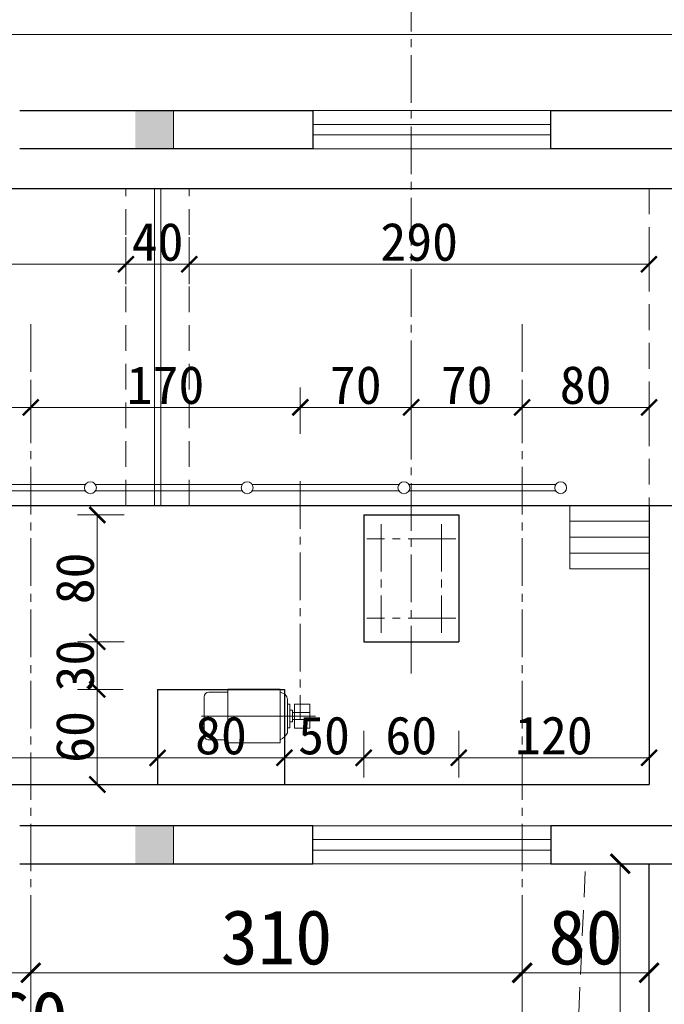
# Model space of a CAD drawing. Extents: x -13074 to 1448651, y 3648755 to 8081248.
# Tile 25 of 173: x 557619 to 557660, y 3858653 to 3858716. Entities that reach past the tile are written whole.
import ezdxf
from ezdxf.lldxf.tags import DXFTag

# ---------------------------------------------------------------- set-up
doc = ezdxf.new("R2010")
doc.units = 0
doc.header["$PDMODE"] = 32
doc.header["$PDSIZE"] = 0.2
for name, pattern in [('ACAD_ISO04W100', [30, 24, -3, 0, -3]), ('CENTER2', [1.125, 0.75, -0.125, 0.125, -0.125]), ('HIDDEN2', [0.1875, 0.125, -0.0625])]:
    doc.linetypes.add(name, pattern=pattern)
doc.layers.get('0').update_dxf_attribs({"linetype": 'CONTINUOUS'})
doc.layers.get('Defpoints').update_dxf_attribs({"linetype": 'CONTINUOUS'})
for name, color, linetype, lineweight in [('0.09标注线', 3, 'CONTINUOUS', 9), ('0.15虚线', 1, 'HIDDEN2', 15), ('0.30粗线', 7, 'CONTINUOUS', 30), ('0.30粗蓝', 4, 'CONTINUOUS', 30), ('新建路', 7, 'CONTINUOUS', 40), ('标注', 6, 'CONTINUOUS', 9), ('标注线', 7, 'CONTINUOUS', 18), ('粗实线', 1, 'CONTINUOUS', 40), ('粗线', 7, 'CONTINUOUS', 35), ('细实线', 3, 'CONTINUOUS', 20), ('细线', 7, 'CONTINUOUS', 15)]:
    doc.layers.add(name, color=color, linetype=linetype, lineweight=lineweight)
for name, color, linetype in [('LVTRY', 6, 'CONTINUOUS'), ('PUB_DIM', 3, 'CONTINUOUS'), ('WINDOW', 4, 'CONTINUOUS')]:
    doc.layers.add(name, color=color, linetype=linetype)
doc.styles.add('-仿宋_GB2312', font='FangSong_GB2312.ttf')
doc.styles.add('TSSD_Dimension', font='tssdeng.shx', dxfattribs={"width": 0.7, "bigfont": '1hztxt.shx'})
tags = doc.linetypes.add('CENTER', pattern=[2, 1.25, -0.25, 0.25, -0.25]).pattern_tags.tags
tags[10:11] = [DXFTag(74, 4), DXFTag(75, 0), DXFTag(340, '0'), DXFTag(46, 1.0), DXFTag(50, 0.0), DXFTag(44, 0.0), DXFTag(45, 0.0)]
tags[8:9] = [DXFTag(74, 4), DXFTag(75, 0), DXFTag(340, '0'), DXFTag(46, 1.0), DXFTag(50, 0.0), DXFTag(44, 0.0), DXFTag(45, 0.0)]
tags[6:7] = [DXFTag(74, 4), DXFTag(75, 0), DXFTag(340, '0'), DXFTag(46, 1.0), DXFTag(50, 0.0), DXFTag(44, 0.0), DXFTag(45, 0.0)]
tags[4:5] = [DXFTag(74, 4), DXFTag(75, 0), DXFTag(340, '0'), DXFTag(46, 1.0), DXFTag(50, 0.0), DXFTag(44, 0.0), DXFTag(45, 0.0)]
doc.dimstyles.new('TSSD_100_100', dxfattribs={"dimtxt": 300, "dimasz": 100, "dimexe": 100, "dimexo": 250, "dimgap": 100, "dimtad": 1, "dimdec": 0, "dimzin": 0, "dimdsep": 46, "dimtxsty": 'TSSD_Dimension', "dimblk": 'ARCHTICK', "dimcen": 0, "dimdle": 100, "dimclrt": 7, "dimadec": 0, "dimazin": 0, "dimtfac": 1, "dimtdec": 0, "dimtix": 1, "dimtmove": 2, "dimatfit": 3, "dimfxl": 1, "dimtolj": 1, "dimtzin": 0, "dimarcsym": 0})
doc.dimstyles.new('zzzz STANDARD', dxfattribs={"dimtxt": 2.3, "dimasz": 1, "dimexe": 1.25, "dimexo": 1.5, "dimgap": 0.2, "dimtad": 1, "dimdec": 0, "dimlfac": 10, "dimzin": 0, "dimdsep": 46, "dimtxsty": '-仿宋_GB2312', "dimblk": 'ARCHTICK', "dimcen": 0.09, "dimadec": 0, "dimazin": 0, "dimtfac": 1, "dimtdec": 0, "dimtix": 1, "dimtmove": 2, "dimatfit": 3, "dimfxl": 1.7, "dimfxlon": 1, "dimtolj": 1, "dimtzin": 0, "dimlwd": 9, "dimlwe": 9, "dimarcsym": 0})
doc.dimstyles.new('副本 (5) (2) STANDARD', dxfattribs={"dimtxt": 2.3, "dimasz": 1, "dimexe": 1.25, "dimexo": 1.5, "dimgap": 0.2, "dimtad": 1, "dimdec": 1, "dimzin": 0, "dimdsep": 46, "dimtxsty": '-仿宋_GB2312', "dimblk": 'ARCHTICK', "dimcen": 0.09, "dimadec": 0, "dimazin": 0, "dimtfac": 1, "dimtdec": 1, "dimtix": 1, "dimtmove": 2, "dimatfit": 3, "dimfxl": 1.7, "dimfxlon": 1, "dimtolj": 1, "dimtzin": 0, "dimlwd": 9, "dimlwe": 9, "dimarcsym": 0})

# ---------------------------------------------------------------- blocks, each defined once
blk = doc.blocks.new('_ARCHTICK')
at = {"color": 0, "linetype": 'ByBlock', "const_width": 0.15}
blk.add_lwpolyline([(-0.5, -0.5), (0.5, 0.5)], dxfattribs=at)
blk = doc.blocks.new('*D2170')
at = {"layer": '0.09标注线', "color": 0, "linetype": 'Continuous', "lineweight": 9}
for p, q in [((557612.189, 3858657.529), (557612.189, 3858653.916)), ((557620.189, 3858657.529), (557620.189, 3858653.916)), ((557612.189, 3858655.436), (557620.189, 3858655.436))]:
    blk.add_line(p, q, dxfattribs=at)
at = {"layer": 'Defpoints', "color": 0, "linetype": 'Continuous', "lineweight": 13}
for p in [(557612.189, 3858662.314, -0.519), (557620.189, 3858662.314, -0.519), (557620.189, 3858655.436)]:
    blk.add_point(p, dxfattribs=at)
at = {"layer": '0.09标注线', "color": 0, "linetype": 'Continuous', "lineweight": 9, "xscale": 1.21, "yscale": 1.21, "zscale": 1.21, "rotation": 180}
blk.add_blockref('_ARCHTICK', (557612.189, 3858655.436), dxfattribs=at)
at = {"layer": '0.09标注线', "color": 0, "linetype": 'Continuous', "lineweight": 9, "xscale": 1.21, "yscale": 1.21, "zscale": 1.21}
blk.add_blockref('_ARCHTICK', (557620.189, 3858655.436), dxfattribs=at)
at = {"layer": '0.09标注线', "color": 0, "linetype": 'Continuous', "lineweight": 13, "insert": (557616.189, 3858657.661), "char_height": 3.45, "attachment_point": 5, "style": '-仿宋_GB2312'}
blk.add_mtext('\\A1;80', dxfattribs=at)
blk = doc.blocks.new('*D2171')
at = {"layer": '0.09标注线', "color": 0, "linetype": 'Continuous', "lineweight": 9}
for p, q in [((557620.189, 3858657.529), (557620.189, 3858653.916)), ((557651.189, 3858657.529), (557651.189, 3858653.916)), ((557620.189, 3858655.436), (557651.189, 3858655.436))]:
    blk.add_line(p, q, dxfattribs=at)
at = {"layer": 'Defpoints', "color": 0, "linetype": 'Continuous', "lineweight": 13}
for p in [(557620.189, 3858662.314, -0.519), (557651.189, 3858662.314, -0.519), (557651.189, 3858655.436)]:
    blk.add_point(p, dxfattribs=at)
at = {"layer": '0.09标注线', "color": 0, "linetype": 'Continuous', "lineweight": 9, "xscale": 1.21, "yscale": 1.21, "zscale": 1.21, "rotation": 180}
blk.add_blockref('_ARCHTICK', (557620.189, 3858655.436), dxfattribs=at)
at = {"layer": '0.09标注线', "color": 0, "linetype": 'Continuous', "lineweight": 9, "xscale": 1.21, "yscale": 1.21, "zscale": 1.21}
blk.add_blockref('_ARCHTICK', (557651.189, 3858655.436), dxfattribs=at)
at = {"layer": '0.09标注线', "color": 0, "linetype": 'Continuous', "lineweight": 13, "insert": (557635.689, 3858657.661), "char_height": 3.45, "attachment_point": 5, "style": '-仿宋_GB2312'}
blk.add_mtext('\\A1;310', dxfattribs=at)
blk = doc.blocks.new('*D2172')
at = {"layer": '0.09标注线', "color": 0, "linetype": 'Continuous', "lineweight": 9}
for p, q in [((557651.189, 3858657.529), (557651.189, 3858653.916)), ((557659.189, 3858657.529), (557659.189, 3858653.916)), ((557651.189, 3858655.436), (557659.189, 3858655.436))]:
    blk.add_line(p, q, dxfattribs=at)
at = {"layer": 'Defpoints', "color": 0, "linetype": 'Continuous', "lineweight": 13}
for p in [(557651.189, 3858662.314, -0.519), (557659.189, 3858662.314, -0.519), (557659.189, 3858655.436)]:
    blk.add_point(p, dxfattribs=at)
at = {"layer": '0.09标注线', "color": 0, "linetype": 'Continuous', "lineweight": 9, "xscale": 1.21, "yscale": 1.21, "zscale": 1.21, "rotation": 180}
blk.add_blockref('_ARCHTICK', (557651.189, 3858655.436), dxfattribs=at)
at = {"layer": '0.09标注线', "color": 0, "linetype": 'Continuous', "lineweight": 9, "xscale": 1.21, "yscale": 1.21, "zscale": 1.21}
blk.add_blockref('_ARCHTICK', (557659.189, 3858655.436), dxfattribs=at)
at = {"layer": '0.09标注线', "color": 0, "linetype": 'Continuous', "lineweight": 13, "insert": (557655.189, 3858657.661), "char_height": 3.45, "attachment_point": 5, "style": '-仿宋_GB2312'}
blk.add_mtext('\\A1;80', dxfattribs=at)
blk = doc.blocks.new('*D2253')
at = {"layer": '0.09标注线', "color": 0, "linetype": 'Continuous', "lineweight": 9}
for p, q in [((557617.189, 3858648.269), (557617.189, 3858651.82)), ((557623.189, 3858648.269), (557623.189, 3858651.82)), ((557617.189, 3858650.3), (557623.189, 3858650.3))]:
    blk.add_line(p, q, dxfattribs=at)
at = {"layer": 'Defpoints', "color": 0, "linetype": 'Continuous', "lineweight": 13}
for p in [(557623.189, 3858650.3), (557617.189, 3858646.314, -1.089), (557623.189, 3858646.314, -1.089)]:
    blk.add_point(p, dxfattribs=at)
at = {"layer": '0.09标注线', "color": 0, "linetype": 'Continuous', "lineweight": 9, "xscale": 1.21, "yscale": 1.21, "zscale": 1.21, "rotation": 180}
blk.add_blockref('_ARCHTICK', (557617.189, 3858650.3), dxfattribs=at)
at = {"layer": '0.09标注线', "color": 0, "linetype": 'Continuous', "lineweight": 9, "xscale": 1.21, "yscale": 1.21, "zscale": 1.21}
blk.add_blockref('_ARCHTICK', (557623.189, 3858650.3), dxfattribs=at)
at = {"layer": '0.09标注线', "color": 0, "linetype": 'Continuous', "lineweight": 13, "insert": (557620.189, 3858652.525), "char_height": 3.45, "attachment_point": 5, "style": '-仿宋_GB2312'}
blk.add_mtext('\\A1;60', dxfattribs=at)
blk = doc.blocks.new('*D2257')
at = {"layer": 'Defpoints', "color": 0, "linetype": 'Continuous', "lineweight": 13}
for p in [(557597.19, 3858704.911, -1.093), (557626.189, 3858704.911), (557626.189, 3858700.125)]:
    blk.add_point(p, dxfattribs=at)
at = {"layer": '新建路', "color": 0, "linetype": 'Continuous', "lineweight": 9}
for p, q in [((557597.19, 3858701.778), (557597.19, 3858698.875)), ((557626.189, 3858701.825), (557626.189, 3858698.875)), ((557597.19, 3858700.125), (557626.189, 3858700.125))]:
    blk.add_line(p, q, dxfattribs=at)
at = {"layer": '新建路', "color": 0, "linetype": 'Continuous', "lineweight": 9, "rotation": 180}
blk.add_blockref('_ARCHTICK', (557597.19, 3858700.125), dxfattribs=at)
at = {"layer": '新建路', "color": 0, "linetype": 'Continuous', "lineweight": 9}
blk.add_blockref('_ARCHTICK', (557626.189, 3858700.125), dxfattribs=at)
at = {"layer": '新建路', "color": 0, "linetype": 'Continuous', "lineweight": 13, "insert": (557611.689, 3858701.525), "char_height": 2.4, "attachment_point": 5, "style": '-仿宋_GB2312'}
blk.add_mtext('\\A1;290', dxfattribs=at)
blk = doc.blocks.new('*D2258')
at = {"layer": 'Defpoints', "color": 0, "linetype": 'Continuous', "lineweight": 13}
for p in [(557630.189, 3858704.911), (557659.189, 3858704.911, -1.089), (557659.189, 3858700.125)]:
    blk.add_point(p, dxfattribs=at)
at = {"layer": '新建路', "color": 0, "linetype": 'Continuous', "lineweight": 9}
for p, q in [((557630.189, 3858701.825), (557630.189, 3858698.875)), ((557659.189, 3858701.778), (557659.189, 3858698.875)), ((557630.189, 3858700.125), (557659.189, 3858700.125))]:
    blk.add_line(p, q, dxfattribs=at)
at = {"layer": '新建路', "color": 0, "linetype": 'Continuous', "lineweight": 9, "rotation": 180}
blk.add_blockref('_ARCHTICK', (557630.189, 3858700.125), dxfattribs=at)
at = {"layer": '新建路', "color": 0, "linetype": 'Continuous', "lineweight": 9}
blk.add_blockref('_ARCHTICK', (557659.189, 3858700.125), dxfattribs=at)
at = {"layer": '新建路', "color": 0, "linetype": 'Continuous', "lineweight": 13, "insert": (557644.689, 3858701.525), "char_height": 2.4, "attachment_point": 5, "style": '-仿宋_GB2312'}
blk.add_mtext('\\A1;290', dxfattribs=at)
blk = doc.blocks.new('*D2259')
at = {"layer": 'Defpoints', "color": 0, "linetype": 'Continuous', "lineweight": 13}
for p in [(557651.189, 3858691.096), (557651.189, 3858688.294, -1.089), (557659.189, 3858688.294, -1.089)]:
    blk.add_point(p, dxfattribs=at)
at = {"layer": '新建路', "color": 0, "linetype": 'Continuous', "lineweight": 9}
for p, q in [((557651.189, 3858690.225), (557651.189, 3858692.346)), ((557659.189, 3858690.225), (557659.189, 3858692.346)), ((557659.189, 3858691.096), (557651.189, 3858691.096))]:
    blk.add_line(p, q, dxfattribs=at)
at = {"layer": '新建路', "color": 0, "linetype": 'Continuous', "lineweight": 9, "rotation": 180}
blk.add_blockref('_ARCHTICK', (557651.189, 3858691.096), dxfattribs=at)
at = {"layer": '新建路', "color": 0, "linetype": 'Continuous', "lineweight": 9}
blk.add_blockref('_ARCHTICK', (557659.189, 3858691.096), dxfattribs=at)
at = {"layer": '新建路', "color": 0, "linetype": 'Continuous', "lineweight": 13, "insert": (557655.189, 3858692.496), "char_height": 2.4, "attachment_point": 5, "style": '-仿宋_GB2312'}
blk.add_mtext('\\A1;80', dxfattribs=at)
blk = doc.blocks.new('*D2260')
at = {"layer": 'Defpoints', "color": 0, "linetype": 'Continuous', "lineweight": 13}
for p in [(557644.189, 3858691.096), (557651.189, 3858688.294, -1.089), (557644.189, 3858685.41, -1.093)]:
    blk.add_point(p, dxfattribs=at)
at = {"layer": '新建路', "color": 0, "linetype": 'Continuous', "lineweight": 9}
for p, q in [((557644.189, 3858689.432), (557644.189, 3858692.346)), ((557651.189, 3858690.225), (557651.189, 3858692.346)), ((557651.189, 3858691.096), (557644.189, 3858691.096))]:
    blk.add_line(p, q, dxfattribs=at)
at = {"layer": '新建路', "color": 0, "linetype": 'Continuous', "lineweight": 9, "rotation": 180}
blk.add_blockref('_ARCHTICK', (557644.189, 3858691.096), dxfattribs=at)
at = {"layer": '新建路', "color": 0, "linetype": 'Continuous', "lineweight": 9}
blk.add_blockref('_ARCHTICK', (557651.189, 3858691.096), dxfattribs=at)
at = {"layer": '新建路', "color": 0, "linetype": 'Continuous', "lineweight": 13, "insert": (557647.689, 3858692.496), "char_height": 2.4, "attachment_point": 5, "style": '-仿宋_GB2312'}
blk.add_mtext('\\A1;70', dxfattribs=at)
blk = doc.blocks.new('*D2261')
at = {"layer": 'Defpoints', "color": 0, "linetype": 'Continuous', "lineweight": 13}
for p in [(557637.189, 3858691.096), (557637.189, 3858684.911, -1.093), (557644.189, 3858685.41, -1.093)]:
    blk.add_point(p, dxfattribs=at)
at = {"layer": '新建路', "color": 0, "linetype": 'Continuous', "lineweight": 9}
for p, q in [((557637.189, 3858689.428), (557637.189, 3858692.346)), ((557644.189, 3858689.432), (557644.189, 3858692.346)), ((557644.189, 3858691.096), (557637.189, 3858691.096))]:
    blk.add_line(p, q, dxfattribs=at)
at = {"layer": '新建路', "color": 0, "linetype": 'Continuous', "lineweight": 9, "rotation": 180}
blk.add_blockref('_ARCHTICK', (557637.189, 3858691.096), dxfattribs=at)
at = {"layer": '新建路', "color": 0, "linetype": 'Continuous', "lineweight": 9}
blk.add_blockref('_ARCHTICK', (557644.189, 3858691.096), dxfattribs=at)
at = {"layer": '新建路', "color": 0, "linetype": 'Continuous', "lineweight": 13, "insert": (557640.689, 3858692.496), "char_height": 2.4, "attachment_point": 5, "style": '-仿宋_GB2312'}
blk.add_mtext('\\A1;70', dxfattribs=at)
blk = doc.blocks.new('*D2262')
at = {"layer": 'Defpoints', "color": 0, "linetype": 'Continuous', "lineweight": 13}
for p in [(557620.189, 3858691.096), (557620.189, 3858684.911, -1.089), (557637.189, 3858684.911, -1.093)]:
    blk.add_point(p, dxfattribs=at)
at = {"layer": '新建路', "color": 0, "linetype": 'Continuous', "lineweight": 9}
for p, q in [((557620.189, 3858689.428), (557620.189, 3858692.346)), ((557637.189, 3858689.428), (557637.189, 3858692.346)), ((557637.189, 3858691.096), (557620.189, 3858691.096))]:
    blk.add_line(p, q, dxfattribs=at)
at = {"layer": '新建路', "color": 0, "linetype": 'Continuous', "lineweight": 9, "rotation": 180}
blk.add_blockref('_ARCHTICK', (557620.189, 3858691.096), dxfattribs=at)
at = {"layer": '新建路', "color": 0, "linetype": 'Continuous', "lineweight": 9}
blk.add_blockref('_ARCHTICK', (557637.189, 3858691.096), dxfattribs=at)
at = {"layer": '新建路', "color": 0, "linetype": 'Continuous', "lineweight": 13, "insert": (557628.689, 3858692.496), "char_height": 2.4, "attachment_point": 5, "style": '-仿宋_GB2312'}
blk.add_mtext('\\A1;170', dxfattribs=at)
blk = doc.blocks.new('*D2263')
at = {"layer": 'Defpoints', "color": 0, "linetype": 'Continuous', "lineweight": 13}
for p in [(557613.189, 3858691.096), (557613.189, 3858684.911, -1.089), (557620.189, 3858684.911, -1.089)]:
    blk.add_point(p, dxfattribs=at)
at = {"layer": '新建路', "color": 0, "linetype": 'Continuous', "lineweight": 9}
for p, q in [((557613.189, 3858689.428), (557613.189, 3858692.346)), ((557620.189, 3858689.428), (557620.189, 3858692.346)), ((557620.189, 3858691.096), (557613.189, 3858691.096))]:
    blk.add_line(p, q, dxfattribs=at)
at = {"layer": '新建路', "color": 0, "linetype": 'Continuous', "lineweight": 9, "rotation": 180}
blk.add_blockref('_ARCHTICK', (557613.189, 3858691.096), dxfattribs=at)
at = {"layer": '新建路', "color": 0, "linetype": 'Continuous', "lineweight": 9}
blk.add_blockref('_ARCHTICK', (557620.189, 3858691.096), dxfattribs=at)
at = {"layer": '新建路', "color": 0, "linetype": 'Continuous', "lineweight": 13, "insert": (557616.689, 3858692.496), "char_height": 2.4, "attachment_point": 5, "style": '-仿宋_GB2312'}
blk.add_mtext('\\A1;70', dxfattribs=at)
blk = doc.blocks.new('*D2267')
at = {"layer": 'Defpoints', "color": 0, "linetype": 'Continuous', "lineweight": 13}
for p in [(557636.189, 3858668.995), (557628.19, 3858667.312, -1.089), (557636.189, 3858667.312, -1.089)]:
    blk.add_point(p, dxfattribs=at)
at = {"layer": '新建路', "color": 0, "linetype": 'Continuous', "lineweight": 9}
for p, q in [((557628.19, 3858669.073), (557628.19, 3858670.245)), ((557636.189, 3858669.073), (557636.189, 3858670.245)), ((557628.19, 3858668.995), (557636.189, 3858668.995))]:
    blk.add_line(p, q, dxfattribs=at)
at = {"layer": '新建路', "color": 0, "linetype": 'Continuous', "lineweight": 9, "rotation": 180}
blk.add_blockref('_ARCHTICK', (557628.19, 3858668.995), dxfattribs=at)
at = {"layer": '新建路', "color": 0, "linetype": 'Continuous', "lineweight": 9}
blk.add_blockref('_ARCHTICK', (557636.189, 3858668.995), dxfattribs=at)
at = {"layer": '新建路', "color": 0, "linetype": 'Continuous', "lineweight": 13, "insert": (557632.189, 3858670.395), "char_height": 2.4, "attachment_point": 5, "style": '-仿宋_GB2312'}
blk.add_mtext('\\A1;80', dxfattribs=at)
blk = doc.blocks.new('*D1656')
at = {"layer": 'Defpoints', "color": 0, "lineweight": 13}
for p in [(795706, 267580.9), (795535.2, 266220.4), (795732.5, 266163.8), (795133.8, 265864.5), (795133.8, 265864.5)]:
    blk.add_point(p, dxfattribs=at)
at = {"layer": 'PUB_DIM', "color": 0, "lineweight": -2}
blk.add_arc((795133.8, 265864.5), 536.4, 26.56505, 71.56505, dxfattribs=at)
at = {"layer": 'PUB_DIM', "color": 0, "lineweight": -2, "xscale": 100, "yscale": 100, "zscale": 100}
for p, rotation in [((795303.5, 266373.4), 161.5650511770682), ((795613.6, 266104.4), 296.5650511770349)]:
    blk.add_blockref('_ARCHTICK', p, dxfattribs=dict(at, rotation=rotation))
blk = doc.blocks.new('*D2963')
at = {"layer": 'Defpoints', "color": 0, "linetype": 'Continuous', "lineweight": 13}
for p in [(557647.189, 3858676.312, -1.089), (557659.189, 3858675.41, -1.089), (557659.189, 3858668.995)]:
    blk.add_point(p, dxfattribs=at)
at = {"layer": '新建路', "color": 0, "linetype": 'Continuous', "lineweight": 9}
for p, q in [((557647.189, 3858670.671), (557647.189, 3858667.745)), ((557659.189, 3858670.665), (557659.189, 3858667.745)), ((557647.189, 3858668.995), (557659.189, 3858668.995))]:
    blk.add_line(p, q, dxfattribs=at)
at = {"layer": '新建路', "color": 0, "linetype": 'Continuous', "lineweight": 9, "rotation": 180}
blk.add_blockref('_ARCHTICK', (557647.189, 3858668.995), dxfattribs=at)
at = {"layer": '新建路', "color": 0, "linetype": 'Continuous', "lineweight": 9}
blk.add_blockref('_ARCHTICK', (557659.189, 3858668.995), dxfattribs=at)
at = {"layer": '新建路', "color": 0, "linetype": 'Continuous', "lineweight": 13, "insert": (557653.189, 3858670.395), "char_height": 2.4, "attachment_point": 5, "style": '-仿宋_GB2312'}
blk.add_mtext('\\A1;120', dxfattribs=at)
blk = doc.blocks.new('*D2964')
at = {"layer": 'Defpoints', "color": 0, "linetype": 'Continuous', "lineweight": 13}
for p in [(557624.386, 3858673.312), (557628.19, 3858673.312, -1.089), (557628.19, 3858667.312, -1.089)]:
    blk.add_point(p, dxfattribs=at)
at = {"layer": '新建路', "color": 0, "linetype": 'Continuous', "lineweight": 9}
for p, q in [((557626.02, 3858673.312), (557623.136, 3858673.312)), ((557624.386, 3858667.312), (557624.386, 3858673.312)), ((557626.02, 3858667.312), (557623.136, 3858667.312))]:
    blk.add_line(p, q, dxfattribs=at)
for p, rotation in [((557624.386, 3858673.312), 90), ((557624.386, 3858667.312), 270)]:
    blk.add_blockref('_ARCHTICK', p, dxfattribs=dict(at, rotation=rotation))
at = {"layer": '新建路', "color": 0, "linetype": 'Continuous', "lineweight": 13, "insert": (557622.986, 3858670.312), "char_height": 2.4, "attachment_point": 5, "rotation": 90, "style": '-仿宋_GB2312'}
blk.add_mtext('\\A1;60', dxfattribs=at)
blk = doc.blocks.new('*D2965')
at = {"layer": 'Defpoints', "color": 0, "linetype": 'Continuous', "lineweight": 13}
for p in [(557624.386, 3858676.312), (557641.189, 3858676.312, -1.089), (557628.19, 3858673.312, -1.089)]:
    blk.add_point(p, dxfattribs=at)
at = {"layer": '新建路', "color": 0, "linetype": 'Continuous', "lineweight": 9}
for p, q in [((557624.386, 3858676.312), (557624.386, 3858677.312)), ((557626.081, 3858676.312), (557623.136, 3858676.312)), ((557624.386, 3858673.312), (557624.386, 3858676.312)), ((557626.02, 3858673.312), (557623.136, 3858673.312)), ((557624.386, 3858673.312), (557624.386, 3858672.312))]:
    blk.add_line(p, q, dxfattribs=at)
for p, rotation in [((557624.386, 3858676.312), 270), ((557624.386, 3858673.312), 90)]:
    blk.add_blockref('_ARCHTICK', p, dxfattribs=dict(at, rotation=rotation))
at = {"layer": '新建路', "color": 0, "linetype": 'Continuous', "lineweight": 13, "insert": (557622.986, 3858674.812), "char_height": 2.4, "attachment_point": 5, "rotation": 90, "style": '-仿宋_GB2312'}
blk.add_mtext('\\A1;30', dxfattribs=at)
blk = doc.blocks.new('*D2970')
at = {"layer": 'Defpoints', "color": 0, "linetype": 'Continuous', "lineweight": 13}
for p in [(557605.189, 3858668.995), (557605.189, 3858667.312, -1.089), (557628.19, 3858667.312, -1.089)]:
    blk.add_point(p, dxfattribs=at)
at = {"layer": '新建路', "color": 0, "linetype": 'Continuous', "lineweight": 9}
for p, q in [((557605.189, 3858669.073), (557605.189, 3858670.245)), ((557628.19, 3858669.073), (557628.19, 3858670.245)), ((557628.19, 3858668.995), (557605.189, 3858668.995))]:
    blk.add_line(p, q, dxfattribs=at)
at = {"layer": '新建路', "color": 0, "linetype": 'Continuous', "lineweight": 9, "rotation": 180}
blk.add_blockref('_ARCHTICK', (557605.189, 3858668.995), dxfattribs=at)
at = {"layer": '新建路', "color": 0, "linetype": 'Continuous', "lineweight": 9}
blk.add_blockref('_ARCHTICK', (557628.19, 3858668.995), dxfattribs=at)
at = {"layer": '新建路', "color": 0, "linetype": 'Continuous', "lineweight": 13, "insert": (557616.689, 3858670.395), "char_height": 2.4, "attachment_point": 5, "style": '-仿宋_GB2312'}
blk.add_mtext('\\A1;230', dxfattribs=at)
blk = doc.blocks.new('*D3143')
at = {"layer": '0.09标注线', "color": 0, "linetype": 'Continuous', "lineweight": 9}
for p, q in [((557657.45, 3858662.314), (557655.85, 3858662.314)), ((557657.37, 3858662.314), (557657.37, 3858617.314)), ((557657.45, 3858617.314), (557655.85, 3858617.314))]:
    blk.add_line(p, q, dxfattribs=at)
at = {"layer": 'Defpoints', "color": 0, "linetype": 'Continuous', "lineweight": 13}
for p in [(557659.189, 3858662.314, -1.089), (557657.37, 3858617.314), (557659.189, 3858617.314, -1.089)]:
    blk.add_point(p, dxfattribs=at)
at = {"layer": '0.09标注线', "color": 0, "linetype": 'Continuous', "lineweight": 9, "xscale": 1.21, "yscale": 1.21, "zscale": 1.21}
for p, rotation in [((557657.37, 3858662.314), 90), ((557657.37, 3858617.314), 270)]:
    blk.add_blockref('_ARCHTICK', p, dxfattribs=dict(at, rotation=rotation))
at = {"layer": '0.09标注线', "color": 0, "linetype": 'Continuous', "lineweight": 13, "insert": (557655.145, 3858639.814), "char_height": 3.45, "attachment_point": 5, "rotation": 90, "style": '-仿宋_GB2312'}
blk.add_mtext('\\A1;450', dxfattribs=at)
blk = doc.blocks.new('123')
at = {"layer": 'PUB_DIM', "color": 7}
dim = blk.add_angular_dim_2l(base=(795535.2, 266220.4), line1=((795732.5, 266163.8), (795133.8, 265864.5)), line2=((795133.8, 265864.5), (795706, 267580.9)), text=' ', dimstyle='TSSD_100_100', dxfattribs=at)
dim.commit()
dim.dimension.update_dxf_attribs({"geometry": '*D1656', "text_midpoint": (426562.1, 722353.3)})

msp = doc.modelspace()

# ---------------------------------------------------------------- hatches: boundary and pattern name
at = {"linetype": 'Continuous', "lineweight": 13}
h = msp.add_hatch(color=256, dxfattribs=at)
h.paths.add_polyline_path([(557629.189, 3858708.612), (557627.989, 3858708.612), (557627.989, 3858709.812), (557629.189, 3858709.812)])
h.paths.add_polyline_path([(557627.989, 3858707.412), (557626.789, 3858707.412), (557626.789, 3858708.612), (557627.989, 3858708.612)])
h.paths.add_polyline_path([(557627.989, 3858708.612), (557626.789, 3858708.612), (557626.789, 3858709.812), (557627.989, 3858709.812)])
h.paths.add_polyline_path([(557629.189, 3858707.412), (557627.989, 3858707.412), (557627.989, 3858708.612), (557629.189, 3858708.612)])
h = msp.add_hatch(color=256, dxfattribs=at)
h.paths.add_polyline_path([(557629.189, 3858663.514), (557627.989, 3858663.514), (557627.989, 3858664.714), (557629.189, 3858664.714)])
h.paths.add_polyline_path([(557627.989, 3858662.314), (557626.789, 3858662.314), (557626.789, 3858663.514), (557627.989, 3858663.514)])
h.paths.add_polyline_path([(557627.989, 3858663.514), (557626.789, 3858663.514), (557626.789, 3858664.714), (557627.989, 3858664.714)])
h.paths.add_polyline_path([(557629.189, 3858662.314), (557627.989, 3858662.314), (557627.989, 3858663.514), (557629.189, 3858663.514)])

# ---------------------------------------------------------------- linework, layer by layer
for p, q in [((557629.189, 3858709.812, -1.093), (557626.789, 3858709.812, -1.093)), ((557629.189, 3858709.812, -1.093), (557629.189, 3858707.412, -1.093)), ((557629.189, 3858664.714, -1.089), (557626.789, 3858664.714, -1.089)), ((557629.189, 3858664.714, -1.089), (557629.189, 3858662.314, -1.089))]:
    msp.add_line(p, q, dxfattribs=at)
at = {"layer": '0.09标注线', "color": 4, "linetype": 'Continuous', "lineweight": 20}
for p, q in [((557627.989, 3858684.911), (557627.989, 3858704.911)), ((557628.389, 3858684.911), (557628.389, 3858704.911))]:
    msp.add_line(p, q, dxfattribs=at)
at = {"layer": '0.09标注线', "linetype": 'Continuous', "lineweight": 13}
for p, q in [((557614.88, 3858686.23, -1.093), (557623.634, 3858686.23, -1.093)), ((557624.268, 3858686.23, -1.093), (557633.522, 3858686.23, -1.093)), ((557634.156, 3858686.23, -1.093), (557643.41, 3858686.23, -1.093)), ((557644.044, 3858686.23, -1.093), (557653.298, 3858686.23, -1.093)), ((557614.88, 3858685.83, -1.093), (557623.634, 3858685.83, -1.093)), ((557624.268, 3858685.83, -1.093), (557633.522, 3858685.83, -1.093)), ((557634.156, 3858685.83, -1.093), (557643.41, 3858685.83, -1.093)), ((557644.044, 3858685.83, -1.093), (557653.298, 3858685.83, -1.093))]:
    msp.add_line(p, q, dxfattribs=at)
at = {"layer": '0.09标注线', "color": 4, "linetype": 'Continuous', "lineweight": 30}
for p, q in [((557597.19, 3858684.911, -1.093), (557660.689, 3858684.911, -1.093)), ((557628.19, 3858673.312, -1.089), (557628.19, 3858667.312, -1.089)), ((557628.19, 3858673.312, -1.089), (557636.189, 3858673.312, -1.089)), ((557636.189, 3858673.312, -1.089), (557636.189, 3858667.312, -1.089))]:
    msp.add_line(p, q, dxfattribs=at)
at = {"layer": '0.09标注线'}
for p, q in [((557654.189, 3858684.911, -1.093), (557654.189, 3858680.911, -1.093)), ((557660.689, 3858684.911, -1.093), (557654.189, 3858684.911, -1.093)), ((557659.189, 3858683.911, -1.093), (557654.189, 3858683.911, -1.093)), ((557659.189, 3858682.911, -1.093), (557654.189, 3858682.911, -1.093)), ((557659.189, 3858681.911, -1.093), (557654.189, 3858681.911, -1.093)), ((557659.189, 3858680.911, -1.093), (557654.189, 3858680.911, -1.093))]:
    msp.add_line(p, q, dxfattribs=at)
at = {"layer": '0.09标注线', "linetype": 'Continuous', "lineweight": 13}
for centre in [(557623.951, 3858686.03, -1.093), (557633.839, 3858686.03, -1.093), (557643.727, 3858686.03, -1.093), (557653.615, 3858686.03, -1.093)]:
    msp.add_circle(centre, 0.375, dxfattribs=at)
at = {"layer": '0.15虚线', "color": 4, "ltscale": 13}
for p, q in [((557626.189, 3858684.911), (557626.189, 3858704.911)), ((557630.189, 3858684.911), (557630.189, 3858704.911))]:
    msp.add_line(p, q, dxfattribs=at)
at = {"layer": '0.15虚线', "ltscale": 13}
for p, q in [((557659.189, 3858704.911, -1.089), (557659.189, 3858684.813, -1.089)), ((557630.689, 3858667.313, -1.089), (557630.689, 3858667.313, -1.089)), ((557653.189, 3858618.815, -0.949), (557655.189, 3858662.314, -1.089)), ((557675.189, 3858662.314, -1.089), (557657.156, 3858662.314, -1.089))]:
    msp.add_line(p, q, dxfattribs=at)
at = {"layer": '0.30粗线'}
for p, q in [((557619.489, 3858709.812, -1.093), (557637.989, 3858709.812, -1.093)), ((557637.989, 3858709.812, -1.093), (557637.989, 3858707.412, -1.093)), ((557652.989, 3858709.812, -1.093), (557664.189, 3858709.812, -1.093)), ((557652.989, 3858707.412, -1.093), (557652.989, 3858709.812, -1.093)), ((557637.989, 3858707.412, -1.093), (557619.489, 3858707.412, -1.093)), ((557661.789, 3858707.412, -1.093), (557652.989, 3858707.412, -1.093)), ((557637.989, 3858664.714, -1.089), (557619.489, 3858664.714, -1.089)), ((557637.989, 3858662.314, -1.089), (557637.989, 3858664.714, -1.089)), ((557661.789, 3858664.714, -1.089), (557652.989, 3858664.714, -1.089)), ((557652.989, 3858664.714, -1.089), (557652.989, 3858662.314, -1.089)), ((557619.489, 3858662.314, -1.089), (557637.989, 3858662.314, -1.089)), ((557652.989, 3858662.314, -1.089), (557664.189, 3858662.314, -1.089)), ((557659.189, 3858576.814, -1.089), (557659.189, 3858662.314, -1.089))]:
    msp.add_line(p, q, dxfattribs=at)
at = {"layer": '0.30粗线', "extrusion": (0, 0, -1)}
for p, q in [((557637.989, 3858709.812, -1.093), (557637.989, 3858707.412, -1.093)), ((557652.989, 3858707.412, -1.093), (557652.989, 3858709.812, -1.093)), ((557637.989, 3858662.314, -1.089), (557637.989, 3858664.714, -1.089)), ((557652.989, 3858664.714, -1.089), (557652.989, 3858662.314, -1.089))]:
    msp.add_line(p, q, dxfattribs=at)
at = {"layer": '0.30粗蓝', "color": 2, "lineweight": 30, "ltscale": 80}
for p, q in [((557567.789, 3858704.911, -1.093), (557660.689, 3858704.911, -1.093)), ((557659.189, 3858684.911, -1.089), (557659.189, 3858667.312, -1.089)), ((557641.189, 3858684.312, -1.089), (557647.189, 3858684.312, -1.089)), ((557641.189, 3858684.312, -1.089), (557641.189, 3858676.312, -1.089)), ((557647.189, 3858684.312, -1.089), (557647.189, 3858676.312, -1.089)), ((557641.189, 3858676.312, -1.089), (557647.189, 3858676.312, -1.089)), ((557567.789, 3858667.312, -1.089), (557659.189, 3858667.312, -1.089))]:
    msp.add_line(p, q, dxfattribs=at)
at = {"layer": 'LVTRY', "lineweight": 20}
msp.add_line((557594.989, 3858714.612, -1.093), (557668.989, 3858714.612, -1.093), dxfattribs=at)
at = {"layer": 'WINDOW', "lineweight": 13, "extrusion": (0, 0, -1)}
for p, q in [((557637.989, 3858709.812, -1.093), (557652.989, 3858709.812, -1.093)), ((557652.989, 3858708.946, -1.093), (557637.989, 3858708.946, -1.093)), ((557652.989, 3858708.279, -1.093), (557637.989, 3858708.279, -1.093)), ((557637.989, 3858707.412, -1.093), (557652.989, 3858707.412, -1.093)), ((557652.989, 3858664.714, -1.089), (557637.989, 3858664.714, -1.089)), ((557652.989, 3858663.847, -1.089), (557637.989, 3858663.847, -1.089)), ((557652.989, 3858663.181, -1.089), (557637.989, 3858663.181, -1.089)), ((557652.989, 3858662.314, -1.089), (557637.989, 3858662.314, -1.089))]:
    msp.add_line(p, q, dxfattribs=at)
at = {"layer": '标注', "linetype": 'CENTER', "lineweight": 13}
for p, q in [((557636.539, 3858672.381, -1.093), (557636.389, 3858672.381, -1.093)), ((557636.689, 3858672.006, -1.093), (557636.539, 3858672.006, -1.093)), ((557637.789, 3858671.856, -1.093), (557636.689, 3858671.856, -1.093)), ((557636.689, 3858671.256, -1.093), (557636.539, 3858671.256, -1.093)), ((557637.789, 3858671.406, -1.093), (557636.689, 3858671.406, -1.093)), ((557636.539, 3858670.881, -1.093), (557636.389, 3858670.881, -1.093))]:
    msp.add_line(p, q, dxfattribs=at)
at = {"layer": '标注', "linetype": 'ACAD_ISO04W100', "lineweight": 13, "ltscale": 2}
msp.add_line((557638.158, 3858671.631, -1.093), (557630.949, 3858671.631, -1.093), dxfattribs=at)
at = {"layer": '标注线', "lineweight": 13, "elevation": -1.093}
msp.add_lwpolyline([(557636.826, 3858672.389), (557636.826, 3858670.873), (557637.789, 3858670.873), (557637.789, 3858672.389)], close=True, dxfattribs=at)
at = {"layer": '粗实线', "lineweight": 13}
msp.add_line((557635.929, 3858673.331, -1.093), (557632.619, 3858673.331, -1.093), dxfattribs=at)
at = {"layer": '粗线', "lineweight": 13}
for p, q in [((557632.619, 3858673.131, -1.093), (557631.419, 3858673.131, -1.093)), ((557632.619, 3858673.331, -1.093), (557632.619, 3858669.931, -1.093)), ((557635.929, 3858673.331, -1.093), (557635.929, 3858669.931, -1.093)), ((557631.119, 3858672.831, -1.093), (557631.119, 3858670.431, -1.093)), ((557636.389, 3858672.681, -1.093), (557636.389, 3858670.581, -1.093)), ((557636.539, 3858672.381, -1.093), (557636.539, 3858670.881, -1.093)), ((557636.689, 3858672.006, -1.093), (557636.689, 3858671.256, -1.093)), ((557637.789, 3858671.856, -1.093), (557637.789, 3858671.406, -1.093)), ((557632.619, 3858670.131, -1.093), (557631.419, 3858670.131, -1.093))]:
    msp.add_line(p, q, dxfattribs=at)
at = {"layer": '粗线', "lineweight": 13, "extrusion": (0, 0, -1)}
for centre, major_axis, start_param, end_param in [((557631.419, 3858672.831, -1.093), (0.212, 0.212), 3.926991, 5.497787), ((557635.847, 3858672.587, -1.093), (0.389, 0.389), -0.635043, 0.613066), ((557635.578, 3858670.95, -1.093), (-0.63, 0.63), 2.78332, 3.521843), ((557631.419, 3858670.431, -1.093), (0.212, 0.212), 2.356194, 3.926991)]:
    msp.add_ellipse(centre, major_axis=major_axis, ratio=1, start_param=start_param, end_param=end_param, dxfattribs=at)
at = {"layer": '细实线', "color": 1, "linetype": 'CENTER2', "lineweight": 13, "ltscale": 4}
for p, q in [((557644.189, 3858726.812, -1.089), (557644.189, 3858674.313, -1.089)), ((557620.189, 3858696.341, -1.089), (557620.189, 3858601.837, -1.089)), ((557651.189, 3858696.341, -1.089), (557651.189, 3858601.837, -1.089)), ((557637.189, 3858686.439, -1.093), (557637.189, 3858671.406, -1.093)), ((557642.289, 3858683.738, -1.089), (557642.289, 3858676.887, -1.089)), ((557646.089, 3858683.738, -1.089), (557646.089, 3858676.887, -1.089)), ((557646.999, 3858682.812, -1.089), (557641.38, 3858682.812, -1.089)), ((557646.999, 3858677.812, -1.089), (557641.38, 3858677.812, -1.089))]:
    msp.add_line(p, q, dxfattribs=at)
at = {"layer": '细线', "lineweight": 13}
msp.add_line((557635.929, 3858669.931, -1.093), (557632.619, 3858669.931, -1.093), dxfattribs=at)

# ---------------------------------------------------------------- block references
at = {"linetype": 'Continuous', "lineweight": 13, "xscale": 0.01000000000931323, "yscale": 0.009999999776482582, "zscale": 0.01}
msp.add_blockref('123', (552983.124, 3855442.078), dxfattribs=at)

# ---------------------------------------------------------------- dimensions: what is measured, and where the dimension line sits
at = {"layer": '0.09标注线', "linetype": 'Continuous', "lineweight": 13}
dim = msp.add_linear_dim(base=(557657.37, 3858617.314), p1=(557659.189, 3858662.314, -1.089), p2=(557659.189, 3858617.314, -1.089), angle=90, dimstyle='副本 (5) (2) STANDARD', override={"dimtxt": 3.45, "dimasz": 1.21, "dimexe": 1.52, "dimexo": 1.83, "dimgap": 0.5, "dimdec": 0, "dimlfac": 10, "dimfxl": 2.1}, dxfattribs=at)
dim.commit()
dim.dimension.update_dxf_attribs({"geometry": '*D3143', "text_midpoint": (557655.145, 3858639.814)})
for base, p1, p2, picture, middle in [((557620.189, 3858655.436, -0.571), (557612.189, 3858662.314, -1.089), (557620.189, 3858662.314, -1.089), '*D2170', (557616.189, 3858657.661, -0.571)), ((557651.189, 3858655.436, -0.571), (557620.189, 3858662.314, -1.089), (557651.189, 3858662.314, -1.089), '*D2171', (557635.689, 3858657.661, -0.571)), ((557659.189, 3858655.436, -0.571), (557651.189, 3858662.314, -1.089), (557659.189, 3858662.314, -1.089), '*D2172', (557655.189, 3858657.661, -0.571)), ((557623.189, 3858650.3), (557617.189, 3858646.314, -1.089), (557623.189, 3858646.314, -1.089), '*D2253', (557620.189, 3858652.525))]:
    dim = msp.add_linear_dim(base=base, p1=p1, p2=p2, dimstyle='副本 (5) (2) STANDARD', override={"dimtxt": 3.45, "dimasz": 1.21, "dimexe": 1.52, "dimexo": 1.83, "dimgap": 0.5, "dimdec": 0, "dimlfac": 10, "dimfxl": 2.1}, dxfattribs=at)
    dim.commit()
    dim.dimension.update_dxf_attribs({"geometry": picture, "text_midpoint": middle})
at = {"layer": '新建路', "color": 3, "linetype": 'Continuous', "lineweight": 13}
for base, p1, p2, picture, middle in [((557626.189, 3858700.125), (557597.19, 3858704.911, -1.093), (557626.189, 3858704.911), '*D2257', (557611.689, 3858701.525)), ((557659.189, 3858700.125), (557630.189, 3858704.911), (557659.189, 3858704.911, -1.089), '*D2258', (557644.689, 3858701.525)), ((557613.189, 3858691.096), (557620.189, 3858684.911, -1.089), (557613.189, 3858684.911, -1.089), '*D2263', (557616.689, 3858692.496)), ((557620.189, 3858691.096), (557637.189, 3858684.911, -1.093), (557620.189, 3858684.911, -1.089), '*D2262', (557628.689, 3858692.496)), ((557637.189, 3858691.096), (557644.189, 3858685.41, -1.093), (557637.189, 3858684.911, -1.093), '*D2261', (557640.689, 3858692.496)), ((557644.189, 3858691.096), (557651.189, 3858688.294, -1.089), (557644.189, 3858685.41, -1.093), '*D2260', (557647.689, 3858692.496)), ((557651.189, 3858691.096), (557659.189, 3858688.294, -1.089), (557651.189, 3858688.294, -1.089), '*D2259', (557655.189, 3858692.496)), ((557659.189, 3858668.995), (557647.189, 3858676.312, -1.089), (557659.189, 3858675.41, -1.089), '*D2963', (557653.189, 3858670.395)), ((557605.189, 3858668.995), (557628.19, 3858667.312, -1.089), (557605.189, 3858667.312, -1.089), '*D2970', (557616.689, 3858670.395)), ((557636.189, 3858668.995), (557628.19, 3858667.312, -1.089), (557636.189, 3858667.312, -1.089), '*D2267', (557632.189, 3858670.395))]:
    dim = msp.add_linear_dim(base=base, p1=p1, p2=p2, dimstyle='zzzz STANDARD', override={"dimtxt": 2.4, "dimexo": 2}, dxfattribs=at)
    dim.commit()
    dim.dimension.update_dxf_attribs({"geometry": picture, "text_midpoint": middle})
for base, p1, p2 in [((557630.189, 3858700.125), (557626.189, 3858704.911), (557630.189, 3858704.911)), ((557641.189, 3858668.995), (557636.189, 3858684.911, -1.089), (557641.189, 3858676.312, -1.089)), ((557647.189, 3858668.995), (557641.189, 3858676.312, -1.089), (557647.189, 3858676.312, -1.089))]:
    msp.add_linear_dim(base=base, p1=p1, p2=p2, dimstyle='zzzz STANDARD', override={"dimtxt": 2.4, "dimexo": 2}, dxfattribs=at).render()
msp.add_linear_dim(base=(557624.386, 3858684.312), p1=(557647.189, 3858676.312, -1.089), p2=(557647.189, 3858684.312, -1.089), angle=90, dimstyle='zzzz STANDARD', override={"dimtxt": 2.4, "dimexo": 2}, dxfattribs=at).render()
for base, p1, p2, picture, middle in [((557624.386, 3858676.312), (557628.19, 3858673.312, -1.089), (557641.189, 3858676.312, -1.089), '*D2965', (557622.986, 3858674.812)), ((557624.386, 3858673.312), (557628.19, 3858667.312, -1.089), (557628.19, 3858673.312, -1.089), '*D2964', (557622.986, 3858670.312))]:
    dim = msp.add_linear_dim(base=base, p1=p1, p2=p2, angle=90, dimstyle='zzzz STANDARD', override={"dimtxt": 2.4, "dimexo": 2}, dxfattribs=at)
    dim.commit()
    dim.dimension.update_dxf_attribs({"geometry": picture, "text_midpoint": middle})

doc.saveas('drawing.dxf')
